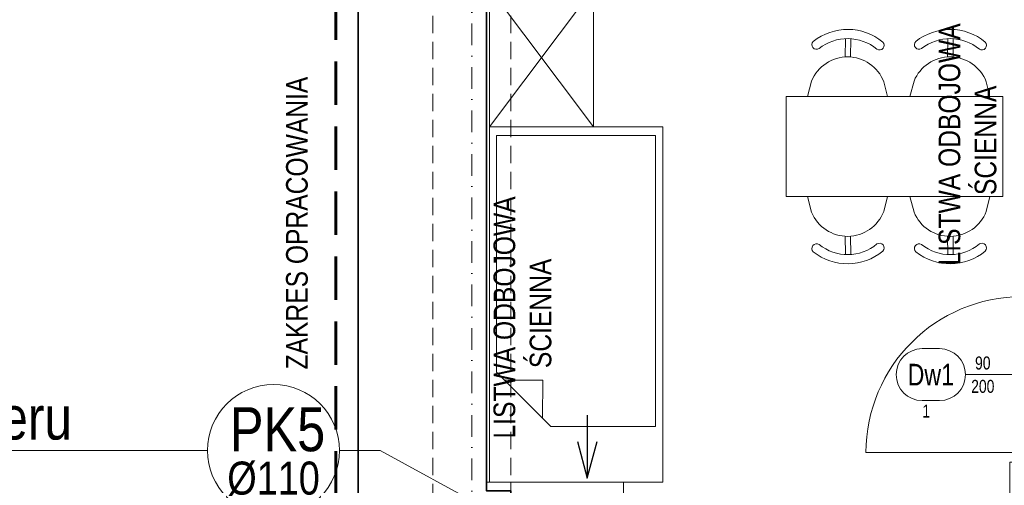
# Model space of a CAD drawing. Header units: millimetres. Extents: x -96593 to 66336, y -23969 to 7139.
# Tile 36 of 256: x -90500 to -89932, y -10213 to -9944. Entities that reach past the tile are written whole.
import ezdxf
from ezdxf.enums import TextEntityAlignment as Align

# ---------------------------------------------------------------- set-up
doc = ezdxf.new("R2010")
doc.units = ezdxf.units.MM
for name, pattern in [('DASHDOT', [1, 0.5, -0.25, 0, -0.25]), ('DASHED', [0.75, 0.5, -0.25]), ('DASHEDX2', [1.5, 1, -0.5])]:
    doc.linetypes.add(name, pattern=pattern)
for name, color, linetype, lineweight in [('BA_drz', 7, 'Continuous', 18), ('BA_sym', 7, 'Continuous', 18), ('BA_txc', 1, 'Continuous', 18), ('BA_txs', 2, 'Continuous', 18), ('MM_KS_OPISY', 7, 'Continuous', 9), ('mm_went_opis', 7, 'Continuous', 15), ('PG_OSIE', 1, 'DASHDOT', 18), ('PG_PODCIĄGI', 1, 'DASHED', 18), ('PG_PRZERYWANE_ŚREDNIE', 1, 'DASHEDX2', 18), ('PG_WYMIARY', 1, 'Continuous', 18), ('PG_WYPOSAŻENIE', 1, 'Continuous', 18), ('PG_ŚCIANY_DZIAŁOWE', 3, 'Continuous', 18), ('PG_ŚCIANY_SŁUPY', 4, 'Continuous', 35)]:
    doc.layers.add(name, color=color, linetype=linetype, lineweight=lineweight)
doc.layers.add('BA_pom', color=6, linetype='Continuous', lineweight=18, plot=False)
doc.styles.add('BIKTS', font='bikromsw.shx', dxfattribs={"width": 0.85})
doc.styles.get("Standard").update_dxf_attribs({"font": 'arial.ttf'})

# ---------------------------------------------------------------- blocks, each defined once
blk = doc.blocks.new('dr1h901')
at = {"color": 0}
blk.add_line((-0.5, 0), (-0.5, 1), dxfattribs=at)
blk.add_line((0, 0.3622), (0, -0.2655))
blk.add_arc((-0.5, 0), 1, 0, 90, dxfattribs=at)
blk = doc.blocks.new('symdrz')
blk.add_lwpolyline([(-10, -30, -1), (-10, 30), (10, 30, -1), (10, -30)], format="xyb", close=True)
at = {"style": 'BIKTS', "width": 0.8}
blk.add_attdef('SZERDRZ', text='', height=25, dxfattribs=at).set_placement((77.1, 8.8), align=Align.CENTER)
blk.add_attdef('SYMDRZ', text='', height=25, dxfattribs=at).set_placement((0, 0), align=Align.MIDDLE)
blk.add_attdef('WYSDRZ', text='', height=25, dxfattribs=at).set_placement((77.1, -9.5), align=Align.TOP_CENTER)
blk = doc.blocks.new('A$C8890cfa8')
at = {"layer": 'PG_WYPOSAŻENIE', "color": 18, "true_color": 0x000000}
for p, q in [((63.4, 95.86), (32.15, 64.61)), ((58.89, 91.34), (58.81, 69.2)), ((58.81, 69.2), (36.82, 69.27))]:
    blk.add_line(p, q, dxfattribs=at)
blk.add_lwpolyline([(0, 100), (0, 0), (205, 0), (205, 100)], close=True, dxfattribs=at)
blk.add_lwpolyline([(32.15, 64.61), (32.15, 4.14), (200, 4.14), (200, 95.86), (63.4, 95.86)], dxfattribs=at)
blk = doc.blocks.new('A$C5d8eeb17')
at = {"layer": 'PG_WYPOSAŻENIE', "color": 251, "true_color": 0x636466}
for p, q in [((38.75, 0), (38.75, 125)), ((38.75, 125), (96.51, 125)), ((96.51, 0), (96.51, 125)), ((29.78, 110.32), (38.75, 112.71)), ((5.34, 90.84), (15.88, 90.94)), ((5.37, 87.7), (15.91, 87.8)), ((38.75, 66.59), (30.19, 68.7)), ((29.78, 51.21), (38.75, 53.6)), ((5.34, 31.72), (15.88, 31.83)), ((5.37, 28.58), (15.91, 28.69)), ((38.75, 7.48), (30.19, 9.58)), ((96.51, 0), (38.75, 0))]:
    blk.add_line(p, q, dxfattribs=at)
for centre, radius, start, end in [((31.82, 89.53), 31.82, 141.4442, 219.6752), ((8.8, 107.44), 2.68, 328.6779, 134.2106), ((38.22, 89.59), 22.39, 112.1553, 248.9642), ((31.82, 89.53), 26.51, 141.4442, 219.6752), ((9.16, 71.17), 2.68, 226.9089, 32.4416), ((38.22, 30.47), 22.39, 112.1553, 248.9642), ((31.82, 30.41), 31.82, 141.4442, 219.6752), ((31.82, 30.41), 26.51, 141.4442, 219.6752), ((8.8, 48.32), 2.68, 328.6779, 134.2106), ((9.16, 12.05), 2.68, 226.9089, 32.4416)]:
    blk.add_arc(centre, radius, start, end, dxfattribs=at)
blk = doc.blocks.new('A$C819905f0')
at = {"layer": 'PG_WYPOSAŻENIE', "color": 18, "true_color": 0x000000}
blk.add_lwpolyline([(60, 309.73), (60, 229.73), (0, 229.73), (0, 309.73), (60, 309.73), (0, 229.73), (60, 229.73), (0, 309.73)], dxfattribs=at)
at = {"layer": 'PG_PRZERYWANE_ŚREDNIE', "color": 4, "rotation": 90.00000000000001}
blk.add_blockref('A$C8890cfa8', (100, 24.73), dxfattribs=at)
at = {"layer": 'PG_WYMIARY', "color": 18, "true_color": 0x000000, "xscale": -1, "rotation": 90}
blk.add_blockref('A$C5d8eeb17', (296.25, 285.97), dxfattribs=at)
at = {"layer": 'PG_WYMIARY', "color": 18, "true_color": 0x000000, "rotation": 90}
blk.add_blockref('A$C5d8eeb17', (296.25, 150.72), dxfattribs=at)
at = {"layer": 'BA_txs', "color": 18, "true_color": 0x000000, "char_height": 12.5, "width": 265.5977, "attachment_point": 1, "rotation": 90, "style": 'BIKTS'}
for insert in [(259.19, 90.83), (2.4, -9.05)]:
    blk.add_mtext('\\pi58.92981;LISTWA ODBOJOWA\\P\\pi95.61136; ŚCIENNA', dxfattribs=dict(at, insert=insert))
blk = doc.blocks.new('A$C5DA075D8')
at = {"layer": 'mm_went_opis', "color": 252, "lineweight": 30}
for points in [[(1014, 2056.39), (1014, 2019.94)], [(1008.3, 2041.2), (1014, 2019.94), (1019.69, 2041.2)]]:
    blk.add_lwpolyline(points, dxfattribs=at)
at = {"layer": 'PG_OSIE', "color": 252, "ltscale": 25}
blk.add_lwpolyline([(947.34, 2784.36), (947.34, 0)], dxfattribs=at)
at = {"layer": 'PG_PODCIĄGI', "color": 252, "ltscale": 20}
for points in [[(924.84, 2631.76), (924.84, 157.76)], [(969.84, 2631.76), (969.84, 157.76)]]:
    blk.add_lwpolyline(points, dxfattribs=at)
at = {"layer": 'PG_PRZERYWANE_ŚREDNIE', "color": 252, "lineweight": 60, "ltscale": 25}
blk.add_lwpolyline([(869.01, 2673.02), (869.01, 1675.01), (882.25, 1675.01), (882.25, 91.65)], dxfattribs=at)
at = {"layer": 'PG_ŚCIANY_DZIAŁOWE', "color": 252}
for points in [[(969.84, 2017.76), (1034.84, 2017.76), (1034.84, 1990.76), (1257.84, 1990.76), (1257.84, 2029.26), (1271.84, 2029.26), (1271.84, 2014.76), (1378.84, 2014.76), (1378.84, 1972.76), (1376.84, 1972.76), (1376.84, 1970.76), (1044.84, 1970.76), (1044.84, 1968.76), (969.84, 1968.76), (969.84, 2017.76)], [(942.34, 1942.76), (956.84, 1942.76), (956.84, 1968.76), (969.84, 1968.76), (969.84, 2017.76), (955.84, 2017.76)]]:
    blk.add_lwpolyline(points, dxfattribs=at)
at = {"layer": 'PG_ŚCIANY_SŁUPY', "color": 252}
for points in [[(979.84, 2599.76), (979.84, 2659.76), (881.84, 2659.76), (881.84, 1723.8)], [(924.84, 1671.76), (928.84, 1671.76), (928.84, 1688.76), (942.84, 1688.76), (942.84, 1972.76), (969.84, 1973.01), (969.84, 2012.76), (955.84, 2012.76), (955.84, 2586.76), (970.84, 2586.76), (970.84, 2599.76), (979.84, 2599.76)]]:
    blk.add_lwpolyline(points, dxfattribs=at)
at = {"layer": 'BA_drz', "color": 252, "xscale": 90, "yscale": 90, "zscale": -90, "rotation": 90.00000000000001}
blk.add_blockref('dr1h901', (1264.84, 2079.76), dxfattribs=at)
at = {"layer": 'BA_sym', "color": 252}
ref = blk.add_blockref('symdrz', (1212.24, 2079.76), dxfattribs=dict(at, xscale=-0.5000000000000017, yscale=0.5000000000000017, zscale=0.5000000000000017, rotation=359.9999952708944))
ref.add_attrib('Symdrz', 'Dw1', dxfattribs={"height": 12.5, "rotation": 360, "style": 'BIKTS', "width": 0.8}).set_placement((1212.24, 2079.76), align=Align.MIDDLE_CENTER)
ref.add_attrib('Szerdrz', '90', dxfattribs={"layer": 'BA_txc', "height": 7.5, "rotation": 360, "style": 'BIKTS', "width": 0.8}).set_placement((1242.24, 2086.51), align=Align.MIDDLE_CENTER)
ref.add_attrib('Wysdrz', '200', dxfattribs={"layer": 'BA_txc', "height": 7.5, "rotation": 360, "style": 'BIKTS', "width": 0.8}).set_placement((1242.24, 2073.01), align=Align.MIDDLE_CENTER)
ref.add_attrib('Sztuk', '1', (1207.39, 2055.01), dxfattribs={"layer": 'BA_pom', "height": 7.5, "rotation": 360, "style": 'BIKTS', "width": 0.8})
at = {"layer": 'PG_PRZERYWANE_ŚREDNIE', "color": 252}
blk.add_blockref('A$C819905f0', (957.53, 1993.03), dxfattribs=at)
at = {"layer": 'BA_txs', "color": 252, "style": 'BIKTS', "width": 0.85}
blk.add_text('ZAKRES OPRACOWANIA', height=12.5, rotation=90, dxfattribs=at).set_placement((852.7, 2082.76))

msp = doc.modelspace()

# ---------------------------------------------------------------- linework, layer by layer
at = {"layer": 'MM_KS_OPISY'}
for p, q in [((-90588.9, -10193.09), (-90391.95, -10193.09)), ((-90292.35, -10193.09), (-90315.75, -10193.09)), ((-90292.35, -10193.09), (-90164.93, -10262.42))]:
    msp.add_line(p, q, dxfattribs=at)
msp.add_circle((-90353.85, -10193.09), 38.1, dxfattribs=at)

# ---------------------------------------------------------------- block references
at = {"layer": 'BA_drz', "color": 252, "xscale": 90, "yscale": 90, "zscale": -90, "rotation": 90.00000000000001}
msp.add_blockref('dr1h901', (-89921.95, -10149.32), dxfattribs=at)
at = {"layer": 'BA_sym', "color": 252}
ref = msp.add_blockref('symdrz', (-89974.55, -10149.32), dxfattribs=dict(at, xscale=-0.5000000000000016, yscale=0.5000000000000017, zscale=0.5000000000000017, rotation=359.9999952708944))
ref.add_attrib('Symdrz', 'Dw1', dxfattribs={"height": 12.5, "rotation": 360, "style": 'BIKTS', "width": 0.8}).set_placement((-89974.55, -10149.32), align=Align.MIDDLE_CENTER)
ref.add_attrib('Szerdrz', '90', dxfattribs={"layer": 'BA_txc', "height": 7.5, "rotation": 360, "style": 'BIKTS', "width": 0.8}).set_placement((-89944.55, -10142.57), align=Align.MIDDLE_CENTER)
ref.add_attrib('Wysdrz', '200', dxfattribs={"layer": 'BA_txc', "height": 7.5, "rotation": 360, "style": 'BIKTS', "width": 0.8}).set_placement((-89944.55, -10156.07), align=Align.MIDDLE_CENTER)
ref.add_attrib('Sztuk', '1', (-89979.41, -10174.07), dxfattribs={"layer": 'BA_pom', "height": 7.5, "rotation": 360, "style": 'BIKTS', "width": 0.8})
at = {"layer": 'mm_went_opis', "color": 2, "lineweight": 60}
msp.add_blockref('A$C5DA075D8', (-91186.79, -12229.08), dxfattribs=at)

# ---------------------------------------------------------------- texts
at = {"layer": 'BA_txs', "color": 252, "style": 'BIKTS', "width": 0.85}
msp.add_text('ZAKRES OPRACOWANIA', height=12.5, rotation=90, dxfattribs=at).set_placement((-90334.09, -10146.32))
at = {"layer": 'MM_KS_OPISY', "attachment_point": 1}
for s, width, insert, char_height in [('{\\fArial Narrow|b0|i0|c238|p34;z parteru}', 200.9859, (-90583.15, -10161.77), 25), ('{\\fArial Narrow|b0|i0|c238|p34;PK5}', 25.4, (-90378.98, -10168.11), 25.4), ('{\\fArial Narrow|b0|i0|c238|p34;%%C110}', 0.5033, (-90380.51, -10199.5), 19.05)]:
    msp.add_mtext_dynamic_manual_height_columns(s, width=width, gutter_width=1, heights=[0], dxfattribs=dict(at, insert=insert, char_height=char_height))

doc.saveas('drawing.dxf')
